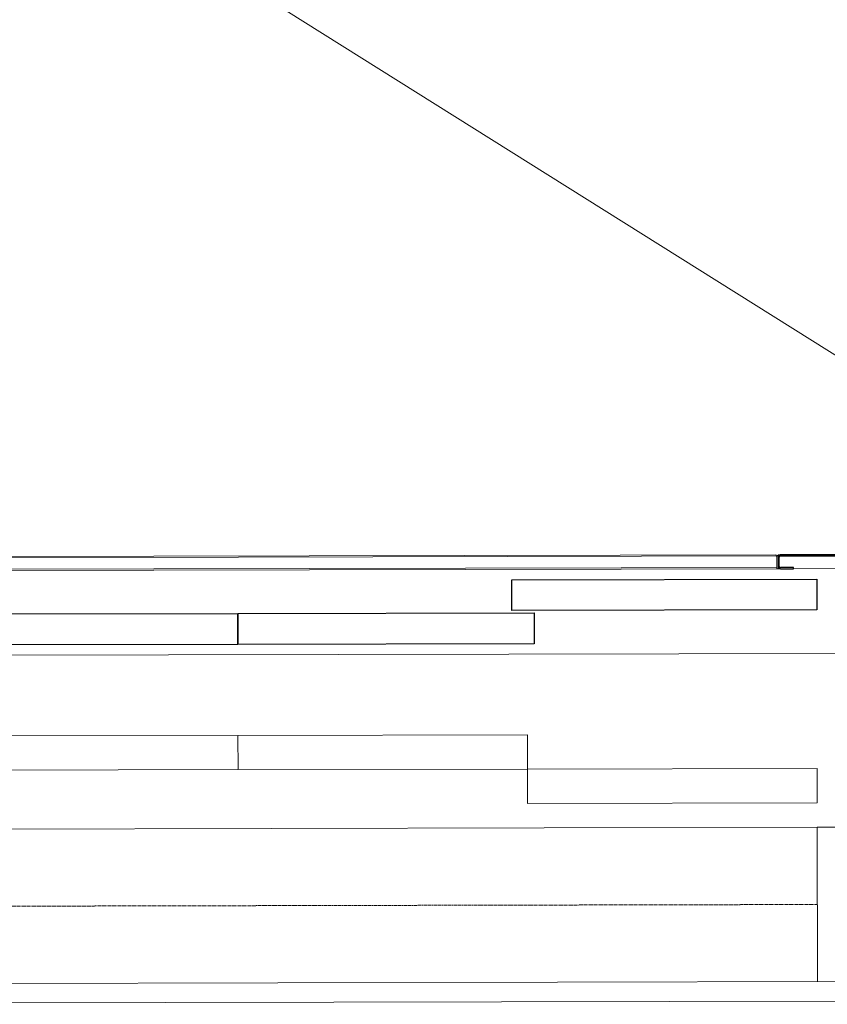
# Model space of a CAD drawing. Header units: millimetres. Extents: x 365044 to 878822, y -384447 to -241456.
# Tile 43 of 65: x 756765 to 757811, y -314454 to -313179. Entities that reach past the tile are written whole.
import ezdxf

# ---------------------------------------------------------------- set-up
doc = ezdxf.new("R2010")
doc.units = ezdxf.units.MM
doc.linetypes.add('Arrivals Level', pattern=[1.85, 1.25, -0.6])
for name, color, linetype, lineweight in [('0-1', 7, 'Continuous', 9), ('A-DETL-____-OTLN-1', 90, 'Arrivals Level', 9), ('A-WALL-____-MCUT', 95, 'Continuous', 18), ('A-WALL-____-OTLN', 113, 'Continuous', 9), ('Q-CASE-____-MCUT', 31, 'Continuous', 25), ('Q-CASE-____-OTLN', 31, 'Continuous', 9), ('Q-SPCQ-____-OTLN', 91, 'Continuous', 9)]:
    doc.layers.add(name, color=color, linetype=linetype, lineweight=lineweight)

# ---------------------------------------------------------------- blocks, each defined once
blk = doc.blocks.new('ELVR - Four Panel Center Opening-Rear - F-FC-015-05 _1800x4000_-4405684-Level 0 - ARRIVALS - T2 - ARRIVALS FORECOURT')
at = {"layer": 'Q-SPCQ-____-OTLN'}
for p, q in [((-750, 220.6), (-1125, 220.6)), ((-1125, 220.6), (-1125, 131.7)), ((-750, 131.7), (-750, 220.6)), ((0, 220.6), (-375, 220.6)), ((-375, 220.6), (-375, 176.2)), ((0, 176.2), (0, 220.6)), ((375, 220.6), (0, 220.6)), ((0, 220.6), (0, 176.2)), ((375, 176.2), (375, 220.6)), ((-750, 176.2), (-1125, 176.2)), ((-375, 176.2), (-750, 176.2)), ((-750, 176.2), (-750, 131.7)), ((-375, 176.2), (0, 176.2)), ((-375, 131.7), (-375, 176.2)), ((0, 176.2), (375, 176.2)), ((750, 176.2), (375, 176.2)), ((375, 176.2), (375, 131.7)), ((750, 131.7), (750, 176.2)), ((-1125, 131.7), (-750, 131.7)), ((-750, 131.7), (-375, 131.7)), ((375, 131.7), (750, 131.7)), ((-775.4, -100), (775.4, -100)), ((-775.4, -100), (-775.4, -125.4)), ((775.4, -125.4), (775.4, -100)), ((775.4, -125.4), (-775.4, -125.4))]:
    blk.add_line(p, q, dxfattribs=at)
blk = doc.blocks.new('LAE-017 _3000 KG FREIGHT TPYE 2_ - F-FC-015-05 _0-3_-9511184-Level 0 - ARRIVALS - T2 - ARRIVALS FORECOURT')
at = {"layer": 'Q-SPCQ-____-OTLN'}
for p, q in [((700, -1603), (700, -1600)), ((700, -1600), (703, -1600))]:
    blk.add_line(p, q, dxfattribs=at)
blk = doc.blocks.new('4 PANEL DOOR 3000 - 4 PANEL DOOR 3000-9511398-Level 0 - ARRIVALS - T2 - ARRIVALS FORECOURT')
at = {"layer": 'Q-CASE-____-MCUT'}
for p, q in [((-384, 1.5), (-384, 41.5)), ((-384, 41.5), (0, 41.5)), ((0, 1.5), (0, 41.5)), ((0, 41.5), (375, 41.5)), ((0, 41.5), (0, 1.5)), ((0, 1.5), (-384, 1.5)), ((375, 1.5), (0, 1.5)), ((-750, -41.5), (-750, -1.5)), ((-750, -1.5), (-355, -1.5)), ((-355, -1.5), (-355, -41.5)), ((-355, -41.5), (-750, -41.5))]:
    blk.add_line(p, q, dxfattribs=at)
at = {"layer": 'Q-CASE-____-OTLN'}
for p, q in [((1165, 55), (-1165, 55)), ((-923.7, -55), (-720, -55)), ((-703, -55), (-700, -55))]:
    blk.add_line(p, q, dxfattribs=at)
blk = doc.blocks.new('car Panel DS 3000 - 200-9511044-Level 0 - ARRIVALS - T2 - ARRIVALS FORECOURT')
at = {"layer": 'Q-CASE-____-MCUT'}
for p, q in [((-111, 20), (-112.5, 20)), ((-112.5, 20), (-112.5, 3)), ((-111, 3), (-111, 20)), ((109.5, 18), (92.5, 18)), ((92.5, 18), (92.5, 16.5)), ((92.5, 16.5), (109.5, 16.5)), ((111, 15), (111, 3)), ((109.5, 1.5), (-109.5, 1.5)), ((-109.5, 0), (109.5, 0))]:
    blk.add_line(p, q, dxfattribs=at)
for centre, radius, start, end in [((109.5, 15), 3, 360, 90), ((-109.5, 3), 3, 180, 270), ((-109.5, 3), 1.5, 180, 270)]:
    blk.add_arc(centre, radius, start, end, dxfattribs=at)
for centre, major_axis, start_param, end_param in [((109.5, 15), (0.79, 1.27), 5.270489, 6.841286), ((109.5, 3), (-2.06, 2.18), 2.385309, 3.956105), ((109.5, 3), (1.5, 0.07), 4.668032, 6.238828)]:
    blk.add_ellipse(centre, major_axis=major_axis, ratio=1, start_param=start_param, end_param=end_param, dxfattribs=at)
blk = doc.blocks.new('DOOR TOP 3000 1400 - 1400-9511399-Level 0 - ARRIVALS - T2 - ARRIVALS FORECOURT')
at = {"layer": 'Q-CASE-____-OTLN'}
for p, q in [((-700, 18), (-700, 3)), ((-698.5, 18), (-700, 18)), ((-698.5, 3), (-698.5, 18)), ((-698.5, 18), (698.5, 18)), ((698.5, 16.5), (-698.5, 16.5)), ((700, 18), (698.5, 18)), ((698.5, 18), (698.5, 3)), ((700, 3), (700, 18)), ((-1, 1.5), (-697, 1.5)), ((697, 1.5), (-1, 1.5)), ((-697, 0), (697, 0))]:
    blk.add_line(p, q, dxfattribs=at)
for centre, start, end in [((-697, 3), 180, 270), ((-697, 3), 180, 270), ((697, 3), 270, 360), ((697, 3), 270, 360)]:
    blk.add_arc(centre, 3, start, end, dxfattribs=at)
for centre, major_axis, start_param, end_param in [((-697, 3), (1.33, 0.7), 2.654821, 4.225617), ((-697, 3), (1.33, 0.7), 2.654821, 4.225617), ((697, 3), (1.17, 0.94), 4.031061, 5.601857), ((697, 3), (1.17, 0.94), 4.031061, 5.601857)]:
    blk.add_ellipse(centre, major_axis=major_axis, ratio=1, start_param=start_param, end_param=end_param, dxfattribs=at)

msp = doc.modelspace()

# ---------------------------------------------------------------- linework, layer by layer
at = {"layer": '0-1'}
msp.add_line((757881.7, -313650.9), (756209.4, -312601.8), dxfattribs=at)
at = {"layer": 'A-DETL-____-OTLN-1'}
msp.add_line((756298.1, -314327.8), (757798.1, -314324.7), dxfattribs=at)
at = {"layer": 'A-WALL-____-MCUT'}
for p, q in [((758792.8, -314222.6), (757797.8, -314224.7)), ((757797.8, -314224.7), (757798.3, -314424.7))]:
    msp.add_line(p, q, dxfattribs=at)
at = {"layer": 'A-WALL-____-OTLN'}
msp.add_line((756297.9, -314227.8), (757797.8, -314224.7), dxfattribs=at)

# ---------------------------------------------------------------- block references
at = {"layer": 'Q-CASE-____-OTLN'}
for name, p, rotation in [('DOOR TOP 3000 1400 - 1400-9511399-Level 0 - ARRIVALS - T2 - ARRIVALS FORECOURT', (757047.1, -313873.2), 180.1200000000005), ('car Panel DS 3000 - 200-9511044-Level 0 - ARRIVALS - T2 - ARRIVALS FORECOURT', (757859.6, -313871.5), 180.1200000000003), ('4 PANEL DOOR 3000 - 4 PANEL DOOR 3000-9511398-Level 0 - ARRIVALS - T2 - ARRIVALS FORECOURT', (757047.3, -313946.2), 180.1200000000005)]:
    msp.add_blockref(name, p, dxfattribs=dict(at, rotation=rotation))
at = {"layer": 'Q-SPCQ-____-OTLN'}
for name, p, rotation in [('LAE-017 _3000 KG FREIGHT TPYE 2_ - F-FC-015-05 _0-3_-9511184-Level 0 - ARRIVALS - T2 - ARRIVALS FORECOURT', (757043.8, -312273.2), 0.1200000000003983), ('ELVR - Four Panel Center Opening-Rear - F-FC-015-05 _1800x4000_-4405684-Level 0 - ARRIVALS - T2 - ARRIVALS FORECOURT', (757048.1, -314326.2), 0.1200000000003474)]:
    msp.add_blockref(name, p, dxfattribs=dict(at, rotation=rotation))

doc.saveas('drawing.dxf')
